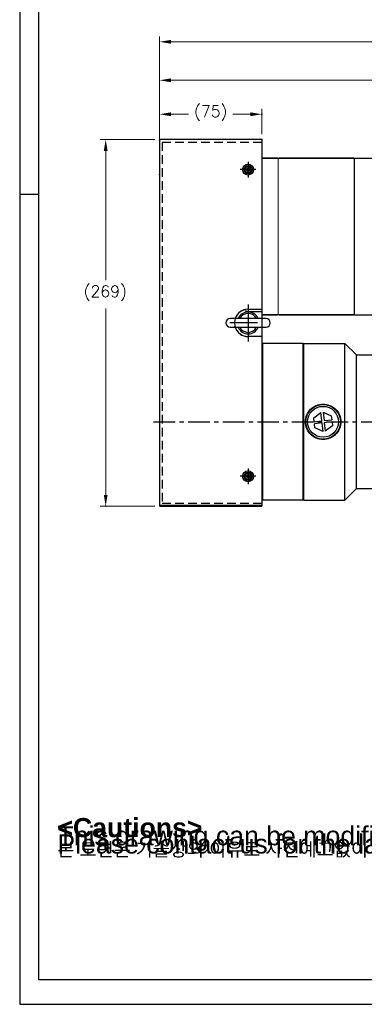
# Model space of a CAD drawing. Extents: x 47048 to 48733, y 15921 to 17109.
# Tile 1 of 26: x 47048 to 47301, y 15921 to 16643. Entities that reach past the tile are written whole.
import ezdxf

# ---------------------------------------------------------------- set-up
doc = ezdxf.new("R2010")
doc.units = 0
doc.header["$LTSCALE"] = 25.4
doc.linetypes.add('CENTER', pattern=[2, 1.25, -0.25, 0.25, -0.25])
doc.linetypes.add('HIDDEN', pattern=[0.375, 0.25, -0.125])
doc.layers.get('0').update_dxf_attribs({"linetype": 'CONTINUOUS'})
doc.layers.get('Defpoints').update_dxf_attribs({"linetype": 'CONTINUOUS'})
for name, color, linetype, lineweight in [('AM_0', 7, 'CONTINUOUS', 50), ('AM_5_Dimension', 6, 'CONTINUOUS', 13), ('ATA-DIM', 252, 'CONTINUOUS', 25), ('외형선(ISO)', 7, 'CONTINUOUS', 35)]:
    doc.layers.add(name, color=color, linetype=linetype, lineweight=lineweight)
for name, color, linetype in [('ATA-CENTER', 133, 'CENTER'), ('ATA-HIDDEN', 1, 'HIDDEN'), ('ATA-TEXT', 7, 'CONTINUOUS')]:
    doc.layers.add(name, color=color, linetype=linetype)
doc.styles.get("Standard").update_dxf_attribs({"font": 'simplex.shx'})
doc.styles.add('주 문자 (ISO)', font='arial.ttf')
doc.dimstyles.new('ata_A1', dxfattribs={"dimtxt": 4.2, "dimasz": 4.2, "dimexe": 2, "dimexo": 2, "dimgap": 2, "dimtad": 0, "dimtih": 1, "dimtoh": 1, "dimdec": 6, "dimdsep": 46, "dimtxsty": 'Standard', "dimcen": 0, "dimclrd": 252, "dimclre": 252, "dimclrt": 4, "dimadec": 6, "dimazin": 2, "dimtfac": 1, "dimtdec": 6, "dimtofl": 0, "dimtmove": 0, "dimatfit": 3, "dimfxl": 0, "dimtolj": 1, "dimtzin": 0, "dimlwd": 0, "dimlwe": 0, "dimarcsym": 0})

# ---------------------------------------------------------------- blocks, each defined once
blk = doc.blocks.new('*D12474')
at = {"color": 0}
for p in [(47225.57, 16573.77), (47150.57, 16554.66), (47225.57, 16555.16)]:
    blk.add_point(p, dxfattribs=at)
at = {"layer": 'ATA-DIM', "color": 252, "lineweight": 0}
for p, q in [((47150.57, 16558.66), (47150.57, 16577.77)), ((47225.57, 16559.16), (47225.57, 16577.77)), ((47158.97, 16573.77), (47171.89, 16573.77)), ((47217.17, 16573.77), (47204.25, 16573.77))]:
    blk.add_line(p, q, dxfattribs=at)
at = {"layer": 'ATA-DIM', "color": 252}
for points in [[(47158.97, 16575.17), (47158.97, 16572.37), (47150.57, 16573.77)], [(47217.17, 16572.37), (47217.17, 16575.17), (47225.57, 16573.77)]]:
    blk.add_solid(points, dxfattribs=at)
at = {"layer": 'ATA-DIM', "color": 4, "ltscale": 0.2, "insert": (47175.89, 16580.15), "char_height": 8.4, "attachment_point": 1}
blk.add_mtext('\\A1;(75)', dxfattribs=at)
blk = doc.blocks.new('FGJERK57K')
for p, q in [((31466.03, 2360.1), (31466.03, 2092.1)), ((31541.03, 2360.6), (31466.53, 2360.6)), ((31541.03, 2360.6), (31541.03, 2360.1)), ((31541.03, 2360.1), (31541.03, 2236.1)), ((31531.03, 2236.1), (31541.03, 2236.1)), ((31541.03, 2216.1), (31531.03, 2216.1)), ((31541.03, 2216.1), (31541.03, 2092.1)), ((31466.53, 2091.6), (31541.03, 2091.6)), ((31541.03, 2092.1), (31541.03, 2091.6))]:
    blk.add_line(p, q)
for centre in [(31531.03, 2338.6), (31531.03, 2113.6)]:
    blk.add_circle(centre, 2.25)
for centre, radius, start, end in [((31466.53, 2360.1), 0.5, 90, 180), ((31531.03, 2226.1), 10, 90, 270), ((31466.53, 2092.1), 0.5, 180, 270)]:
    blk.add_arc(centre, radius, start, end)
at = {"layer": 'ATA-CENTER', "ltscale": 8}
for p, q in [((31531.03, 2344.35), (31531.03, 2332.85)), ((31536.78, 2338.6), (31525.28, 2338.6)), ((31531.03, 2239.6), (31531.03, 2212.6)), ((31538.03, 2226.1), (31517.53, 2226.1)), ((31538.03, 2226.1), (31517.53, 2226.1)), ((31531.03, 2119.35), (31531.03, 2107.85)), ((31536.78, 2113.6), (31525.28, 2113.6))]:
    blk.add_line(p, q, dxfattribs=at)
at = {"layer": 'ATA-HIDDEN'}
for p, q in [((31468.03, 2358.6), (31468.03, 2093.6)), ((31541.03, 2358.6), (31468.03, 2358.6)), ((31541.03, 2093.6), (31468.03, 2093.6))]:
    blk.add_line(p, q, dxfattribs=at)
blk = doc.blocks.new('*D12465')
at = {"color": 0}
for p in [(47151.07, 16555.16), (47111.08, 16286.16), (47151.07, 16286.16)]:
    blk.add_point(p, dxfattribs=at)
at = {"layer": 'ATA-DIM', "color": 252, "lineweight": 0}
for p, q in [((47147.07, 16555.16), (47107.08, 16555.16)), ((47111.08, 16546.76), (47111.08, 16452.1)), ((47111.08, 16294.56), (47111.08, 16431.34)), ((47147.07, 16286.16), (47107.08, 16286.16))]:
    blk.add_line(p, q, dxfattribs=at)
at = {"layer": 'ATA-DIM', "color": 252}
for points in [[(47112.48, 16546.76), (47109.68, 16546.76), (47111.08, 16555.16)], [(47109.68, 16294.56), (47112.48, 16294.56), (47111.08, 16286.16)]]:
    blk.add_solid(points, dxfattribs=at)
at = {"layer": 'ATA-DIM', "color": 4, "ltscale": 0.2, "insert": (47094.91, 16448.1), "char_height": 8.4, "attachment_point": 1}
blk.add_mtext('\\A1;(269)', dxfattribs=at)
blk = doc.blocks.new('DHE H')
at = {"color": 0, "ltscale": 5}
blk.add_line((56170.39, 4843.98), (56170.39, 4973.98), dxfattribs=at)
at = {"color": 7}
for p, q in [((56140.59, 4851.48), (56140.59, 4966.48)), ((56140.59, 4851.98), (56140.59, 4965.98))]:
    blk.add_line(p, q, dxfattribs=at)
for p, q in [((56140.59, 4966.48), (56156.89, 4966.48)), ((56156.89, 4953.98), (56156.89, 4966.48)), ((56156.89, 4863.98), (56156.89, 4851.48)), ((56140.59, 4851.48), (56156.89, 4851.48))]:
    blk.add_line(p, q)
at = {"ltscale": 5}
for p, q in [((56170.39, 4953.98), (56156.89, 4953.98)), ((56170.39, 4863.98), (56156.89, 4863.98))]:
    blk.add_line(p, q, dxfattribs=at)
at = {"layer": 'AM_0'}
blk.add_line((56170.39, 4843.98), (56211.89, 4843.98), dxfattribs=at)
at = {"layer": 'AM_5_Dimension', "color": 0}
for p, q in [((56072.59, 4965.98), (56072.59, 4851.98)), ((56084.59, 4851.98), (56084.59, 4965.98)), ((56140.59, 4966.48), (56140.59, 4851.48))]:
    blk.add_line(p, q, dxfattribs=at)
at = {"layer": '외형선(ISO)'}
for p, q in [((56211.89, 4973.98), (56170.39, 4973.98)), ((56211.89, 4973.98), (56212.39, 4973.48)), ((56212.39, 4973.48), (56212.39, 4844.48)), ((56073.09, 4966.48), (56072.59, 4965.98)), ((56084.09, 4966.48), (56073.09, 4966.48)), ((56084.59, 4965.98), (56084.09, 4966.48)), ((56085.09, 4966.48), (56084.59, 4965.98)), ((56085.09, 4966.48), (56140.09, 4966.48)), ((56140.59, 4965.98), (56140.09, 4966.48)), ((56140.59, 4965.98), (56141.09, 4966.48)), ((56073.09, 4851.48), (56072.59, 4851.98)), ((56073.09, 4851.48), (56084.09, 4851.48)), ((56084.59, 4851.98), (56084.09, 4851.48)), ((56084.59, 4851.98), (56085.09, 4851.48)), ((56085.09, 4851.48), (56140.09, 4851.48)), ((56140.59, 4851.98), (56140.09, 4851.48)), ((56212.39, 4844.48), (56211.89, 4843.98))]:
    blk.add_line(p, q, dxfattribs=at)
blk = doc.blocks.new('*D12476')
at = {"layer": 'ATA-DIM', "color": 252, "lineweight": 0}
for p, q in [((47150.57, 16558.66), (47150.57, 16602.68)), ((47576.37, 16550.16), (47576.37, 16602.68)), ((47158.97, 16598.68), (47342.67, 16598.68)), ((47567.97, 16598.68), (47384.27, 16598.68))]:
    blk.add_line(p, q, dxfattribs=at)
at = {"layer": 'ATA-DIM', "color": 252}
for points in [[(47158.97, 16600.08), (47158.97, 16597.28), (47150.57, 16598.68)], [(47567.97, 16597.28), (47567.97, 16600.08), (47576.37, 16598.68)]]:
    blk.add_solid(points, dxfattribs=at)
at = {"layer": 'Defpoints', "color": 0}
for p in [(47576.37, 16598.68), (47150.57, 16554.66), (47576.37, 16546.16)]:
    blk.add_point(p, dxfattribs=at)
at = {"layer": 'ATA-DIM', "color": 4, "ltscale": 0.2, "insert": (47363.47, 16598.68), "char_height": 8.4, "attachment_point": 5}
blk.add_mtext('\\A1;425.8', dxfattribs=at)
blk = doc.blocks.new('*D12475')
at = {"color": 0}
for p in [(48003.57, 16626.91), (47150.57, 16529.66), (48003.57, 16405.66)]:
    blk.add_point(p, dxfattribs=at)
at = {"layer": 'ATA-DIM', "color": 252, "lineweight": 0}
for p, q in [((47150.57, 16533.66), (47150.57, 16630.91)), ((48003.57, 16409.66), (48003.57, 16630.91)), ((47158.97, 16626.91), (47409.08, 16626.91)), ((47995.17, 16626.91), (47461.6, 16626.91))]:
    blk.add_line(p, q, dxfattribs=at)
at = {"layer": 'ATA-DIM', "color": 252}
for points in [[(47158.97, 16628.31), (47158.97, 16625.51), (47150.57, 16626.91)], [(47995.17, 16625.51), (47995.17, 16628.31), (48003.57, 16626.91)]]:
    blk.add_solid(points, dxfattribs=at)
at = {"layer": 'ATA-DIM', "color": 4, "ltscale": 0.2, "insert": (47413.08, 16631.11), "char_height": 8.4, "attachment_point": 1}
blk.add_mtext('\\A1;   853', dxfattribs=at)
blk = doc.blocks.new('ata-Border-A1-002')
at = {"color": 253, "ltscale": 0.5}
for p, q in [((0, 594), (0, 0)), ((7, 297), (0, 297)), ((0, 0), (841, 0))]:
    blk.add_line(p, q, dxfattribs=at)
at = {"ltscale": 0.5}
blk.add_line((7, 9), (7, 585), dxfattribs=at)
blk.add_line((834, 9), (7, 9))

msp = doc.modelspace()

# ---------------------------------------------------------------- linework, layer by layer
for p, q in [((47214.5693149, 16533.7373392), (47215.5693149, 16534.3146894)), ((47215.5693149, 16534.3146894), (47216.5693149, 16533.7373392)), ((47150.5693149, 16529.6599889), (47150.5693149, 16286.6599889)), ((47214.5693149, 16532.5826386), (47214.5693149, 16533.7373392)), ((47215.5693149, 16532.0052884), (47214.5693149, 16532.5826386)), ((47216.5693149, 16532.5826386), (47215.5693149, 16532.0052884)), ((47216.5693149, 16533.7373392), (47216.5693149, 16532.5826386)), ((47225.5693149, 16529.6599889), (47225.5693149, 16418.1599889)), ((47215.5693149, 16430.6599889), (47225.5693149, 16430.6599889)), ((47225.5693149, 16430.6599889), (47225.5693149, 16423.8099889)), ((47228.7193149, 16423.8099889), (47202.4193149, 16423.8099889)), ((47202.4193149, 16417.5099889), (47228.7193149, 16417.5099889)), ((47225.5693149, 16417.5099889), (47225.5693149, 16410.6599889)), ((47225.5693149, 16410.6599889), (47215.5693149, 16410.6599889)), ((47225.5693149, 16405.1599889), (47226.0693149, 16405.6599889)), ((47256.0693149, 16405.6599889), (47226.0693149, 16405.6599889)), ((47226.0693149, 16405.6599889), (47226.0693149, 16290.6599889)), ((47256.5693149, 16405.1599889), (47256.0693149, 16405.6599889)), ((47256.5693149, 16405.1599889), (47256.0693149, 16405.6599889)), ((47256.0693149, 16290.6599889), (47256.0693149, 16405.6599889)), ((47256.5693149, 16290.6599889), (47256.5693149, 16405.6599889)), ((47256.5693149, 16405.6599889), (47286.5693149, 16405.6599889)), ((47295.0693149, 16397.1599889), (47286.5693149, 16405.6599889)), ((47286.5693149, 16290.6599889), (47286.5693149, 16405.6599889)), ((47225.5693149, 16398.1599889), (47225.5693149, 16286.6599889)), ((47295.0693149, 16397.1599889), (47306.5693149, 16397.1599889)), ((47295.0693149, 16299.1599889), (47295.0693149, 16397.1599889)), ((47263.6854718, 16351.1509818), (47268.9752449, 16355.0673961)), ((47269.6837066, 16348.8640472), (47268.9752449, 16355.0673961)), ((47270.5649114, 16355.2489461), (47276.6015122, 16352.6260754)), ((47270.5649114, 16355.2489461), (47271.2733731, 16349.0455971)), ((47264.0205197, 16348.2172754), (47263.6854718, 16351.1509818)), ((47264.0205197, 16348.2172754), (47269.6837066, 16348.8640472)), ((47269.8652566, 16347.2743806), (47264.2020697, 16346.6276089)), ((47264.5371175, 16343.6939024), (47264.2020697, 16346.6276089)), ((47270.5737183, 16341.0710317), (47269.8652566, 16347.2743806)), ((47271.2733731, 16349.0455971), (47276.9365601, 16349.6923689)), ((47277.11811, 16348.1027024), (47271.4549231, 16347.4559306)), ((47271.4549231, 16347.4559306), (47272.1633848, 16341.2525817)), ((47276.6015122, 16352.6260754), (47276.9365601, 16349.6923689)), ((47277.11811, 16348.1027024), (47277.4531579, 16345.168996)), ((47270.5737183, 16341.0710317), (47264.5371175, 16343.6939024)), ((47277.4531579, 16345.168996), (47272.1633848, 16341.2525817)), ((47214.5693149, 16308.7373392), (47215.5693149, 16309.3146894)), ((47214.5693149, 16307.5826386), (47214.5693149, 16308.7373392)), ((47215.5693149, 16307.0052884), (47214.5693149, 16307.5826386)), ((47215.5693149, 16309.3146894), (47216.5693149, 16308.7373392)), ((47216.5693149, 16307.5826386), (47215.5693149, 16307.0052884)), ((47216.5693149, 16308.7373392), (47216.5693149, 16307.5826386)), ((47295.0693149, 16299.1599889), (47286.5693149, 16290.6599889)), ((47295.0693149, 16299.1599889), (47306.5693149, 16299.1599889)), ((47225.5693149, 16291.1599889), (47226.0693149, 16290.6599889)), ((47256.0693149, 16290.6599889), (47226.0693149, 16290.6599889)), ((47256.5693149, 16291.1599889), (47256.0693149, 16290.6599889)), ((47256.5693149, 16290.6599889), (47286.5693149, 16290.6599889)), ((47150.5693149, 16286.6599889), (47151.0693149, 16286.6599889)), ((47225.5693149, 16286.6599889), (47151.0693149, 16286.6599889)), ((47151.0693149, 16286.6599889), (47151.0693149, 16286.1599889)), ((47151.0693149, 16286.1599889), (47225.5693149, 16286.1599889)), ((47225.5693149, 16286.6599889), (47225.5693149, 16286.1599889))]:
    msp.add_line(p, q)
at = {"color": 7, "linetype": 'Continuous'}
msp.add_line((47214.5693149, 16429.1599889), (47225.5693149, 16429.1599889), dxfattribs=at)
for centre, radius in [((47215.5693149, 16533.1599889), 4), ((47215.5693149, 16533.1599889), 3), ((47270.5693149, 16348.1599889), 12.7), ((47270.5693149, 16348.1599889), 11.325189), ((47215.5693149, 16308.1599889), 4), ((47215.5693149, 16308.1599889), 3)]:
    msp.add_circle(centre, radius)
for centre, radius, start, end in [((47215.5693149, 16533.1599889), 1, 120.0000000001, 180), ((47215.5693149, 16533.1599889), 1, 59.9999999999, 120.0000000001), ((47215.5693149, 16533.1599889), 1, 0, 59.9999999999), ((47215.5693149, 16533.1599889), 1, 180, 240), ((47215.5693149, 16533.1599889), 1, 240, 300), ((47215.5693149, 16533.1599889), 1, 300, 0), ((47215.5693149, 16420.6599889), 10, 90, 161.6391862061), ((47215.5693149, 16420.6599889), 8, 23.1880375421, 156.8119624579), ((47215.5693149, 16420.6599889), 6.88914, 27.2092425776, 152.7907574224), ((47202.4193149, 16420.6599889), 3.15, 90, 270), ((47228.7193149, 16420.6599889), 3.15, 270, 90), ((47215.5693149, 16420.6599889), 10, 198.3608137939, 270), ((47215.5693149, 16420.6599889), 8, 203.1880375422, 336.8119624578), ((47215.5693149, 16420.6599889), 6.88914, 207.2092425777, 332.7907574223), ((47215.5693149, 16308.1599889), 1, 120, 180), ((47215.5693149, 16308.1599889), 1, 180, 240), ((47215.5693149, 16308.1599889), 1, 60, 120), ((47215.5693149, 16308.1599889), 1, 240, 300), ((47215.5693149, 16308.1599889), 1, 0, 60), ((47215.5693149, 16308.1599889), 1, 300, 0), ((47151.0693149, 16286.6599889), 0.5, 180, 270)]:
    msp.add_arc(centre, radius, start, end)
msp.add_arc((47214.5693149, 16430.1599889), 1, 180, 270, dxfattribs=at)
for points, knots in [([(47257.5693149, 16348.1599889), (47257.5693149, 16349.798336), (47257.8978954, 16351.5420654), (47259.2263733, 16354.7433761), (47260.2259626, 16356.201413), (47262.5279972, 16358.5034476), (47263.9859894, 16359.5029537), (47267.1871428, 16360.831371), (47268.9308162, 16361.1599889), (47272.2078135, 16361.1599889), (47273.9514869, 16360.831371), (47277.1526403, 16359.5029537), (47278.6106325, 16358.5034476), (47280.9126671, 16356.201413), (47281.9122564, 16354.7433761), (47283.2407343, 16351.5420654), (47283.5693149, 16349.798336), (47283.5693149, 16348.1599889)], [1.9661074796, 1.9661074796, 1.9661074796, 1.9661074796, 2.4576116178, 2.4576116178, 2.949115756, 2.949115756, 3.4406653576, 3.4406653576, 3.9322149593, 3.9322149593, 4.4237645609, 4.4237645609, 4.9153141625, 4.9153141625, 5.4068183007, 5.4068183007, 5.8983224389, 5.8983224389, 5.8983224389, 5.8983224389]), ([(47283.5693149, 16348.1599889), (47283.5693149, 16346.5216418), (47283.2407343, 16344.7779124), (47281.9122564, 16341.5766017), (47280.9126671, 16340.1185648), (47278.6106325, 16337.8165302), (47277.1526403, 16336.8170241), (47273.9514869, 16335.4886068), (47272.2078135, 16335.1599889), (47270.5693149, 16335.1599889), (47268.9308162, 16335.1599889), (47267.1871428, 16335.4886068), (47263.9859894, 16336.8170241), (47262.5279972, 16337.8165302), (47260.2259626, 16340.1185648), (47259.2263733, 16341.5766017), (47257.8978954, 16344.7779124), (47257.5693149, 16346.5216418), (47257.5693149, 16348.1599889)], [5.8983224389, 5.8983224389, 5.8983224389, 5.8983224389, 6.3898265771, 6.3898265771, 6.8813307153, 6.8813307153, 7.3728803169, 7.3728803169, 7.8644299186, 7.8644299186, 7.8644299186, 8.3559795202, 8.3559795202, 8.8475291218, 8.8475291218, 9.33903326, 9.33903326, 9.8305373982, 9.8305373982, 9.8305373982, 9.8305373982])]:
    msp.add_open_spline(points, degree=3, knots=knots)
at = {"layer": 'ATA-CENTER', "ltscale": 0.5}
msp.add_line((47146.1523844, 16348.1599889), (48303.1939544, 16348.1599889), dxfattribs=at)

# ---------------------------------------------------------------- block references
at = {"xscale": 2, "yscale": 2, "zscale": 2}
msp.add_blockref('ata-Border-A1-002', (47047.9785069, 15920.8125715), dxfattribs=at)
msp.add_blockref('ata-Border-A1-002', (47047.9785069, 15920.8125715), dxfattribs=at)
at = {"ltscale": 0.2}
for name, p in [('FGJERK57K', (15684.5394382, 14194.5629741)), ('DHE H', (-8847.0184535, 11575.181769))]:
    msp.add_blockref(name, p, dxfattribs=at)

# ---------------------------------------------------------------- texts
at = {"layer": 'ATA-TEXT', "color": 7, "attachment_point": 1, "style": '주 문자 (ISO)'}
for s, insert, char_height, line_spacing_factor in [('{\\fArial|b1|i0|c129|p34;\\H3.42860x;\\L<ATA SERVO PRESS>SERVO PRESS>}\\P{\\fArial|b0|i0|c129|p34;\\H2.57145x;MODEL : OACIS-P025-P030-500-200-A}{\\fArial|b0|i0|c0|p34;\\H2.57145x;6V200}\\P{\\fArial|b0|i0|c129|p34;\\H2.57145x;MAX LOAD :±25-30 kN}\\P{\\fArial|b0|i0|c129|p34;\\H2.57145x;TRAVEL : 500 mm}\\P{\\fArial|b0|i0|c129|p34;\\H2.57145x;MAX SPEED : 200 mm/s}\\P{\\fArial|b0|i0|c129|p34;\\H1.71439x;□ Max allowable tooling weight is 1% of full capacity.}\\P{\\fArial|b0|i0|c129|p34;\\H1.71439x;□ Position Repeatability  }{\\fArial|b0|i0|c129|p34;\\H1.71439x;<}{\\fArial|b0|i0|c129|p34;\\H1.71439x; 0.01 mm}\\P{\\fArial|b0|i0|c129|p34;\\H1.71439x;□ Load Linearity }{\\fArial|b0|i0|c129|p34;\\H1.71439x;<}{\\fArial|b0|i0|c129|p34;\\H1.71439x; 0.5 % of Full Capa}\\P{\\fArial|b0|i0|c129|p34;\\H1.71439x;□ Load Accuracy }{\\fArial|b0|i0|c129|p34;\\H1.71439x;<}{\\fArial|b0|i0|c129|p34;\\H1.71439x; 1 %  of Full Capa}', (47087.7214838, 17063.1174935), 7, 1.151952), ('{\\fArial|b1|i0|c129|p34;\\H2.00000x;<Cautions> }\\P{\\fArial|b0|i0|c129|p34;\\H2.00000x;This drawing can be modified without notice for technical improvement,}\\P{\\fArial|b0|i0|c129|p34;\\H2.00000x;Please contact us for the latest information before design.}\\P{\\fGulim|b0|i0|c129|p50;\\H1.42857x;본 도면은 기술상의 이유로 사전예고없이 수정가능하므로 설계시 반드시 폐사에 문의하시기 바랍니다}{\\fArial|b0|i0|c129|p34;\\H1.42857x;.}', (47075.6249908, 16057.4480887), 6.9999998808, 0.257143)]:
    msp.add_mtext(s, dxfattribs=dict(at, insert=insert, char_height=char_height, line_spacing_factor=line_spacing_factor))

# ---------------------------------------------------------------- dimensions: what is measured, and where the dimension line sits
at = {"layer": 'ATA-DIM'}
for base, p1, p2, angle, text, override, picture, middle in [((48003.5693149, 16626.9068824), (47150.5693149, 16529.6599889), (48003.5693149, 16405.6599889), 180, '   <>', {"dimscale": 2, "dimdec": 3, "dimpost": '', "dimtol": 0, "dimlim": 0, "dimtp": 0, "dimtm": 0, "dimtfac": 0.857143, "dimtdec": 2, "dimtolj": 1, "dimtzin": 0}, '*D12475', (47435.3401636, 16626.9068824)), ((47225.5693149, 16573.7666447), (47150.5693149, 16554.6599889), (47225.5693149, 16555.1599889), 180, '(<>)', {"dimscale": 2, "dimdec": 3, "dimtfac": 0.857143, "dimtdec": 2}, '*D12474', (47188.0693149, 16573.7666447)), ((47111.0840207, 16286.1599889), (47151.0693149, 16555.1599889), (47151.0693149, 16286.1599889), 90, '(<>)', {"dimscale": 2, "dimdec": 3, "dimtol": 0, "dimlim": 0, "dimtp": 0, "dimtm": 0, "dimtfac": 0.857143, "dimtdec": 2, "dimtolj": 1, "dimtzin": 0}, '*D12465', (47111.0840207, 16441.7205989))]:
    dim = msp.add_linear_dim(base=base, p1=p1, p2=p2, angle=angle, text=text, dimstyle='ata_A1', override=override, dxfattribs=at)
    dim.commit()
    dim.dimension.update_dxf_attribs({"geometry": picture, "text_midpoint": middle, "dimtype": 160})
dim = msp.add_linear_dim(base=(47576.3693158, 16598.6818487), p1=(47150.5693149, 16554.6599889), p2=(47576.3693158, 16546.1599889), dimstyle='ata_A1', override={"dimscale": 2, "dimdec": 3, "dimtfac": 0.857143, "dimtdec": 2, "dimtfill": 0}, dxfattribs=at)
dim.commit()
dim.dimension.update_dxf_attribs({"geometry": '*D12476', "text_midpoint": (47363.4693153, 16598.6818487)})

doc.saveas('drawing.dxf')
